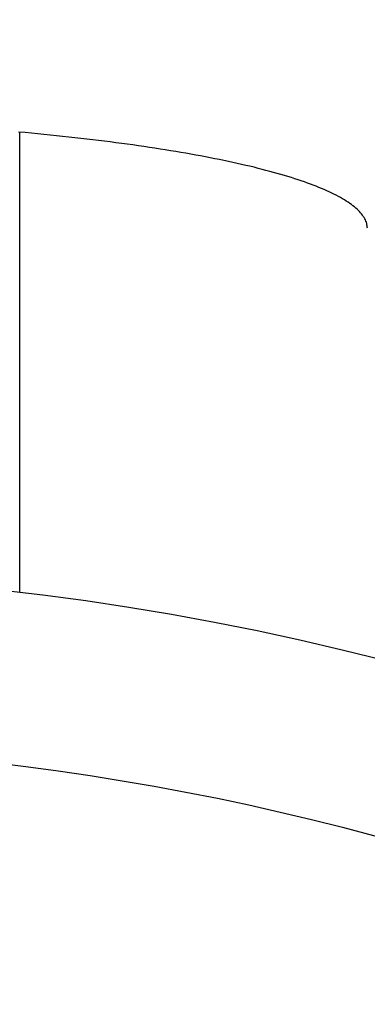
# Model space of a CAD drawing. Extents: x -108 to 250, y -107 to 250.
# Tile 8 of 12: x 7.5 to 15.57, y 54 to 76.85. Entities that reach past the tile are written whole.
import ezdxf

# ---------------------------------------------------------------- set-up
doc = ezdxf.new("R2010")
doc.units = 0
doc.header["$LTSCALE"] = 14
doc.layers.get('0').update_dxf_attribs({"linetype": 'CONTINUOUS'})

msp = doc.modelspace()

# ---------------------------------------------------------------- linework, layer by layer
msp.add_line((7.5, 63.559), (7.5, 74.238))
msp.add_polyline3d([(15.572, 72.007, 0), (15.571, 72.035, 0), (15.568, 72.063, 0), (15.563, 72.091, 0), (15.557, 72.118, 0), (15.549, 72.146, 0), (15.538, 72.174, 0), (15.526, 72.201, 0), (15.512, 72.229, 0), (15.497, 72.257, 0), (15.479, 72.284, 0), (15.46, 72.312, 0), (15.438, 72.34, 0), (15.415, 72.367, 0), (15.39, 72.394, 0), (15.364, 72.422, 0), (15.335, 72.449, 0), (15.304, 72.477, 0), (15.272, 72.504, 0), (15.238, 72.531, 0), (15.202, 72.558, 0), (15.164, 72.585, 0), (15.125, 72.612, 0), (15.083, 72.639, 0), (15.04, 72.666, 0), (14.995, 72.693, 0), (14.949, 72.719, 0), (14.9, 72.746, 0), (14.85, 72.773, 0), (14.798, 72.799, 0), (14.744, 72.825, 0), (14.688, 72.852, 0), (14.631, 72.878, 0), (14.572, 72.904, 0), (14.511, 72.93, 0), (14.448, 72.956, 0), (14.384, 72.981, 0), (14.318, 73.007, 0), (14.251, 73.032, 0), (14.181, 73.058, 0), (14.11, 73.083, 0), (14.037, 73.108, 0), (13.963, 73.133, 0), (13.887, 73.158, 0), (13.809, 73.183, 0), (13.73, 73.207, 0), (13.649, 73.232, 0), (13.566, 73.256, 0), (13.482, 73.28, 0), (13.396, 73.304, 0), (13.308, 73.328, 0), (13.219, 73.352, 0), (13.129, 73.375, 0), (13.036, 73.398, 0), (12.943, 73.422, 0), (12.847, 73.445, 0), (12.75, 73.468, 0), (12.652, 73.49, 0), (12.552, 73.513, 0), (12.451, 73.535, 0), (12.348, 73.557, 0), (12.243, 73.579, 0), (12.138, 73.601, 0), (12.03, 73.622, 0), (11.922, 73.644, 0), (11.812, 73.665, 0), (11.7, 73.686, 0), (11.587, 73.707, 0), (11.473, 73.727, 0), (11.357, 73.748, 0), (11.24, 73.768, 0), (11.122, 73.788, 0), (11.002, 73.808, 0), (10.881, 73.827, 0), (10.759, 73.847, 0), (10.635, 73.866, 0), (10.511, 73.885, 0), (10.384, 73.903, 0), (10.257, 73.922, 0), (10.129, 73.94, 0), (9.999, 73.958, 0), (9.868, 73.976, 0), (9.736, 73.993, 0), (9.602, 74.01, 0), (9.468, 74.028, 0), (9.332, 74.044, 0), (9.196, 74.061, 0), (9.058, 74.077, 0), (8.919, 74.093, 0), (8.779, 74.109, 0), (8.638, 74.125, 0), (8.496, 74.14, 0), (8.353, 74.155, 0), (8.209, 74.17, 0), (8.064, 74.184, 0), (7.918, 74.199, 0), (7.771, 74.213, 0), (7.624, 74.227, 0), (7.475, 74.24, 0)])
for radius in [97.5, 60]:
    msp.add_circle((0, 0), radius)
msp.add_arc((0, 0), 64, 60.86892, 119.13108)

doc.saveas('drawing.dxf')
